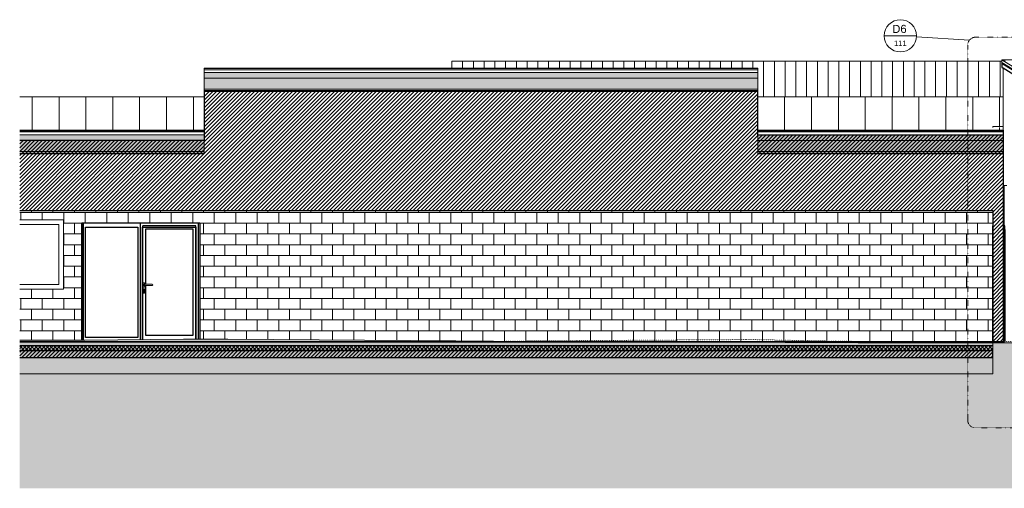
# Model space of a CAD drawing. Header units: millimetres. Extents: x -19731 to 221935, y -2951 to 6011.
# Tile 1 of 41: x -19731 to -1412, y -2732 to 5986. Entities that reach past the tile are written whole.
import ezdxf

# ---------------------------------------------------------------- set-up
doc = ezdxf.new("R2010")
doc.units = ezdxf.units.MM
doc.linetypes.add('A-pointilles', pattern=[0.53, 0, -0.53])
doc.linetypes.add('Tiret point', pattern=[6.25, 2.5, -1.875, 0, -1.875])
for name, color, linetype, lineweight in [('A-ANNO-SYMB', 150, 'Continuous', 9), ('A-DOOR', 31, 'Continuous', 25), ('A-DOOR-FRAM', 31, 'Continuous', 25), ('A-FLOR', 192, 'Continuous', 13), ('A-FLOR-FNSH', 192, 'Continuous', 13), ('A-FLOR-MCUT', 51, 'Continuous', 13), ('A-FLOR-PATT', 8, 'Continuous', 13), ('A-GLAZ', 151, 'Continuous', 13), ('A-ROOF', 132, 'Continuous', 13), ('A-ROOF-FNSH', 132, 'Continuous', 13), ('A-ROOF-PATT', 132, 'Continuous', 13), ('A-WALL', 113, 'Continuous', 13), ('A-WALL-FNSH', 113, 'Continuous', 13), ('A-WALL-PATT', 111, 'Continuous', 13), ('C-TOPO', 7, 'A-pointilles', 13), ('C-TOPO-FNSH', 192, 'A-pointilles', 13), ('C-TOPO-PATT', 8, 'Continuous', 100)]:
    doc.layers.add(name, color=color, linetype=linetype, lineweight=lineweight)
doc.styles.add('Arial_1', font='arial.ttf', dxfattribs={"height": 150})
doc.styles.add('Arial_2', font='arial.ttf', dxfattribs={"height": 100})
pattern_1 = [(0, (-1424.23, 0), (0, 200), []), (90, (-1424.234, 0), (-0.30848, 200), [200, -200])]
pattern_2 = [(225, (-16420.024, 5086), (-88.8996, -177.79988), [15.715, -110.008]), (225, (-16453.36, 5008.21), (-88.8996, -177.79988), [15.715, -110.008]), (225, (-16464.474, 5086), (-88.8996, -177.79988), [15.715, -110.008]), (225, (-16497.81, 5008.21), (-88.8996, -177.79988), [15.715, -110.008]), (251.565, (-16431.137, 5074.888), (-88.89985, -355.599625), [35.141, -245.986]), (251.565, (-16442.25, 5041.55), (-88.89985, -355.599625), [35.141, -245.986]), (251.565, (-16475.587, 5074.888), (-88.89985, -355.599625), [35.141, -245.986]), (251.565, (-16486.7, 5041.55), (-88.89985, -355.599625), [35.141, -245.986]), (315, (-16431.136, 5008.21), (-88.8996, 177.79988), [15.715, -110.008]), (315, (-16464.474, 5086), (-88.8996, 177.79988), [15.715, -110.008]), (315, (-16475.587, 5008.21), (-88.8996, 177.79988), [15.715, -110.008]), (315, (-16508.924, 5086), (-88.8996, 177.79988), [15.715, -110.008]), (288.435, (-16442.25, 5041.55), (-88.89985, 355.599625), [35.141, -245.986]), (288.435, (-16453.362, 5074.888), (-88.89985, 355.599625), [35.141, -245.986]), (288.435, (-16486.7, 5041.55), (-88.89985, 355.599625), [35.141, -245.986]), (288.435, (-16497.812, 5074.888), (-88.89985, 355.599625), [35.141, -245.986])]
pattern_3 = [(225, (-15062.195, 3929.556), (-88.8996, -177.79988), [15.715, -110.008]), (225, (-15095.53, 3851.77), (-88.8996, -177.79988), [15.715, -110.008]), (225, (-15106.645, 3929.556), (-88.8996, -177.79988), [15.715, -110.008]), (225, (-15139.98, 3851.77), (-88.8996, -177.79988), [15.715, -110.008]), (251.565, (-15073.307, 3918.444), (-88.89985, -355.599625), [35.141, -245.986]), (251.565, (-15084.42, 3885.107), (-88.89985, -355.599625), [35.141, -245.986]), (251.565, (-15117.757, 3918.444), (-88.89985, -355.599625), [35.141, -245.986]), (251.565, (-15128.87, 3885.106), (-88.89985, -355.599625), [35.141, -245.986]), (315, (-15073.31, 3851.77), (-88.8996, 177.79988), [15.715, -110.008]), (315, (-15106.645, 3929.556), (-88.8996, 177.79988), [15.715, -110.008]), (315, (-15117.76, 3851.77), (-88.8996, 177.79988), [15.715, -110.008]), (315, (-15151.095, 3929.556), (-88.8996, 177.79988), [15.715, -110.008]), (288.435, (-15084.42, 3885.107), (-88.89985, 355.599625), [35.141, -245.986]), (288.435, (-15095.532, 3918.444), (-88.89985, 355.599625), [35.141, -245.986]), (288.435, (-15128.87, 3885.106), (-88.89985, 355.599625), [35.141, -245.986]), (288.435, (-15139.982, 3918.444), (-88.89985, 355.599625), [35.141, -245.986])]

# ---------------------------------------------------------------- blocks, each defined once
blk = doc.blocks.new('Ouverture en rectangle - Ouverture en rectangle 480cm-7347521-COUPE EE_50')
at = {"layer": 'A-DOOR-FRAM'}
for p, q in [((-1627, 2150), (-1632, 2150)), ((-1632, 2150), (-1632, 0)), ((-1412, 2150), (-1422, 2150)), ((-1422, 2150), (-1422, 0)), ((-1412, 2150), (-1412, 0)), ((-1404, 2150), (-1412, 2150)), ((-1412, 2080), (-1412, 0)), ((-1412, 2080), (-1404, 2080)), ((-1404, 0), (-1404, 2150)), ((-1404, 2080), (-1404, 0)), ((-1412, 0), (-1422, 0)), ((-1412, 0), (-1412, 0))]:
    blk.add_line(p, q, dxfattribs=at)
blk = doc.blocks.new('Menuiserie Alu - 2fixes - 210x120cm - Bavette Alu-8205746-COUPE EE_50')
at = {"layer": 'A-GLAZ'}
for p, q in [((-19731, 2260), (-18918, 2260)), ((-18918, 2260), (-18918, 975)), ((-19731, 2176), (-19002, 2176)), ((-19002, 2176), (-19002, 1059)), ((-19002, 1059), (-19731, 1059)), ((-18918, 975), (-19731, 975))]:
    blk.add_line(p, q, dxfattribs=at)
blk = doc.blocks.new('Ensemble menuisé - Porte 1v _ chassis fixes latéraux adaptatifs - 4264x2212mm _ Porte 1vantail _ 2fixes Droite et 2fixes Gauche-8214923-COUPE EE_50')
at = {"layer": 'A-DOOR'}
for p, q in [((-18576, 26), (-18576, 2198)), ((-18551, 2198), (-18576, 2198)), ((-18551, 2198), (-18551, 26)), ((-16405, 44), (-16405, 2198)), ((-16380, 2198), (-16405, 2198)), ((-16380, 2198), (-16380, 44))]:
    blk.add_line(p, q, dxfattribs=at)
blk = doc.blocks.new('Menuiserie Metallique Chassis porte - Chassis porte vitrée-8215037-COUPE EE_50')
at = {"layer": 'A-DOOR', "lineweight": 13}
for p, q in [((-17440, 1078), (-17440, 1023)), ((-17440, 968), (-17440, 913)), ((-17417, 1090), (-17427, 1090)), ((-17427, 1010), (-17417, 1010)), ((-17417, 980), (-17427, 980)), ((-17427, 915), (-17427, 947)), ((-17397, 1063), (-17422, 1063)), ((-17422, 1038), (-17397, 1038)), ((-17417, 947), (-17417, 915)), ((-17405, 1063), (-17405, 1078)), ((-17405, 1023), (-17405, 1038)), ((-17405, 913), (-17405, 968)), ((-17270, 1063), (-17397, 1063)), ((-17397, 1038), (-17270, 1038)), ((-17417, 915), (-17427, 915)), ((-17427, 900), (-17417, 900))]:
    blk.add_line(p, q, dxfattribs=at)
for centre, radius, start, end in [((-17427, 1078), 12.5, 90, 180), ((-17427, 1023), 12.5, 180, 270), ((-17427, 968), 12.5, 90, 180), ((-17422, 1050), 12.5, 90, 180), ((-17422, 1050), 12.5, 180, 270), ((-17422, 956), 10, 300, 240), ((-17417, 1078), 12.5, 360, 90), ((-17417, 1023), 12.5, 270, 0), ((-17417, 968), 12.5, 360, 90), ((-17427, 913), 12.5, 180, 270), ((-17417, 913), 12.5, 270, 0)]:
    blk.add_arc(centre, radius, start, end, dxfattribs=at)
for points, knots in [([(-17410, 1050), (-17410, 1051), (-17409, 1053), (-17409, 1055), (-17408, 1056), (-17407, 1057), (-17406, 1058), (-17406, 1059), (-17405, 1060), (-17404, 1061), (-17403, 1061), (-17402, 1062), (-17401, 1062), (-17400, 1062), (-17400, 1062), (-17399, 1062), (-17398, 1062), (-17397, 1063), (-17397, 1063)], [0, 0, 0, 0, 0.0833333, 0.125, 0.1666667, 0.2083333, 0.2291667, 0.25, 0.2916667, 0.3333333, 0.3541667, 0.375, 0.3958333, 0.4166667, 0.4375, 0.4583333, 0.4791667, 0.5, 0.5, 0.5, 0.5]), ([(-17397, 1038), (-17397, 1038), (-17398, 1038), (-17399, 1038), (-17400, 1038), (-17400, 1038), (-17401, 1038), (-17402, 1038), (-17403, 1039), (-17403, 1039), (-17404, 1040), (-17405, 1040), (-17406, 1041), (-17406, 1042), (-17407, 1043), (-17408, 1044), (-17409, 1045), (-17409, 1047), (-17410, 1049), (-17410, 1050)], [0.5, 0.5, 0.5, 0.5, 0.5208333, 0.5416667, 0.5625, 0.5833333, 0.6041667, 0.625, 0.6458333, 0.6666667, 0.6875, 0.7083333, 0.75, 0.7708333, 0.7916667, 0.8333333, 0.875, 0.9166667, 1, 1, 1, 1]), ([(-17257, 1050), (-17257, 1051), (-17257, 1053), (-17258, 1055), (-17259, 1056), (-17259, 1057), (-17260, 1058), (-17261, 1059), (-17262, 1060), (-17263, 1061), (-17264, 1061), (-17265, 1062), (-17266, 1062), (-17266, 1062), (-17267, 1062), (-17268, 1062), (-17269, 1062), (-17269, 1063), (-17270, 1063)], [0, 0, 0, 0, 0.0833333, 0.125, 0.1666667, 0.2083333, 0.2291667, 0.25, 0.2916667, 0.3333333, 0.3541667, 0.375, 0.3958333, 0.4166667, 0.4375, 0.4583333, 0.4791667, 0.5, 0.5, 0.5, 0.5]), ([(-17270, 1038), (-17269, 1038), (-17269, 1038), (-17268, 1038), (-17267, 1038), (-17266, 1038), (-17266, 1038), (-17265, 1038), (-17264, 1039), (-17263, 1039), (-17263, 1040), (-17262, 1040), (-17261, 1041), (-17260, 1042), (-17259, 1043), (-17259, 1044), (-17258, 1045), (-17257, 1047), (-17257, 1049), (-17257, 1050)], [0.5, 0.5, 0.5, 0.5, 0.5208333, 0.5416667, 0.5625, 0.5833333, 0.6041667, 0.625, 0.6458333, 0.6666667, 0.6875, 0.7083333, 0.75, 0.7708333, 0.7916667, 0.8333333, 0.875, 0.9166667, 1, 1, 1, 1])]:
    blk.add_open_spline(points, degree=3, knots=knots, dxfattribs=at)
at = {"layer": 'A-DOOR-FRAM'}
for p, q in [((-17490, 2198), (-17490, 35)), ((-16405, 2198), (-17490, 2198)), ((-17445, 36), (-17445, 2128)), ((-17445, 2128), (-16450, 2128)), ((-16452, 2153), (-17442, 2153)), ((-17442, 36), (-17442, 2153)), ((-17387, 1063), (-17387, 2098)), ((-17387, 2098), (-16507, 2098)), ((-16507, 2098), (-16507, 112)), ((-16452, 44), (-16452, 2153)), ((-16450, 44), (-16450, 2128)), ((-16405, 44), (-16405, 2198)), ((-17387, 112), (-17387, 1038)), ((-16507, 112), (-17387, 112))]:
    blk.add_line(p, q, dxfattribs=at)
blk = doc.blocks.new('Menuiserie Métallique Chassis fixe - Chassis fixe vitré-8214922-COUPE EE_50')
at = {"layer": 'A-DOOR-FRAM'}
for p, q in [((-18551, 26), (-18551, 2198)), ((-17490, 2198), (-18551, 2198)), ((-18506, 72), (-18506, 2128)), ((-18506, 2128), (-17535, 2128)), ((-17535, 2128), (-17535, 72)), ((-17490, 2198), (-17490, 35)), ((-17535, 72), (-18506, 72))]:
    blk.add_line(p, q, dxfattribs=at)
blk = doc.blocks.new('Vue de détail - Repère métrique-240729-COUPE EE_50')
at = {"layer": 'A-ANNO-SYMB'}
blk.add_line((-3646, 5686), (-3046, 5686), dxfattribs=at)
for start, end in [(360, 180), (180, 360)]:
    blk.add_arc((-3346, 5686), 300, start, end, dxfattribs=at)

msp = doc.modelspace()

# ---------------------------------------------------------------- hatches: boundary and pattern name
at = {"layer": 'A-FLOR-PATT'}
h = msp.add_hatch(dxfattribs=at)
h.set_pattern_fill('FP_15', color=256, style=0, pattern_type=2)
h.set_pattern_definition([(0, (-3757.876, 3183.113), (203.2, 50.8), [16.764, -135.636, 16.764, -135.636, -812.8]), (0, (-3757.876, 3183.113), (203.2, 50.8), [-304.8, 16.764, -288.036, 16.764, -135.636, -355.6]), (0, (-3757.876, 3183.113), (203.2, 50.8), [-762, 16.764, -84.836, 16.764, -237.236]), (120, (-3681.676, 3208.513), (-145.59409, 150.57636), [16.764, -135.636, 16.764, -135.636, -812.8]), (120, (-3681.676, 3208.513), (-145.59409, 150.57636), [-304.8, 16.764, -288.036, 16.764, -135.636, -355.6]), (120, (-3681.676, 3208.513), (-145.59409, 150.57636), [-762, 16.764, -84.836, 16.764, -237.236]), (240, (-3656.276, 3310.113), (-57.60591, -201.37636), [16.764, -135.636, 16.764, -135.636, -812.8]), (240, (-3656.276, 3310.113), (-57.60591, -201.37636), [-304.8, 16.764, -288.036, 16.764, -135.636, -355.6]), (240, (-3656.276, 3310.113), (-57.60591, -201.37636), [-762, 16.764, -84.836, 16.764, -237.236])])
h.paths.add_polyline_path([(-4090.1, -75), (-1624.3, -75), (-1624.3, -15), (-19731.2, -15), (-19731.2, -75), (-4205.1, -75)])
h = msp.add_hatch(dxfattribs=at)
h.set_pattern_fill('FP_19', color=256, angle=-225, style=0, pattern_type=2)
h.set_pattern_definition([(225, (-16420.195, -2e-12), (35.35534, -35.35534), []), (315, (-16420.195, -2e-12), (35.35534, 35.35534), [])])
h.paths.add_polyline_path([(-4320.1, -175), (-1624.3, -175), (-1624.3, -75), (-19731.2, -75), (-19731.2, -175), (-4550.1, -175)])
h = msp.add_hatch(dxfattribs=at)
h.set_pattern_fill('FP_20', color=256, angle=-225, style=0, pattern_type=2)
h.set_pattern_definition([(225, (-16420.195, -2e-12), (35.35534, -35.35534), [])])
h.paths.add_polyline_path([(-6850.3, -305), (-1624.3, -305), (-1624.3, -175), (-19731.2, -175), (-19731.2, -305), (-7770.4, -305)])
h = msp.add_hatch(dxfattribs=at)
h.set_pattern_fill('FP_18', color=256, angle=-41.9872, style=0, pattern_type=2)
h.set_pattern_definition([(48.0128, (-16510.194, -125.001), (1000.000123, 1125.000363), [16.817, -1664.886]), (4.9698, (-16498.944, -112.5006), (-1500.0002544, -125.0019374), [28.859, -2856.991]), (312.5108, (-16470.194, -110), (-1250.0084237, 1374.9927108), [20.349, -2014.504]), (87.2738, (-16421.4445, -78.75), (-124.9955135, -2500.0002372), [26.28, -2601.695]), (112.8338, (-16420.194, -52.5), (625.0042988, -1499.9985455), [25.769, -2551.172]), (177.2738, (-16430.194, -28.7495), (2500.0002372, -124.9955135), [26.28, -2601.695]), (217.6938, (-16456.444, -27.5006), (1625.0092492, 1249.9871502), [34.754, -3440.606]), (252.2558, (-16483.9443, -48.7496), (-874.977428, -2750.0070075), [32.811, -3248.29]), (301.4298, (-16493.944, -80.0004), (1000.0070216, -1624.9956933), [26.369, -2610.509]), (355.2368, (-16480.194, -102.5), (-1375.000835, 124.9897056), [30.104, -1475.095]), (42.3978, (-16450.194, -105), (1499.9912593, 1375.0101043), [38.931, -3854.172]), (318.8141, (-16545.194, -77.5), (875.000274, -749.999582), [13.288, -1315.48]), (351.4688, (-16535.194, -86.25), (-1624.9983925, 250.0125126), [25.28, -2502.689]), (44.9998, (-16510.19, -90), (0.00044, 124.9995), [17.678, -159.099]), (23.1988, (-16501.444, -105), (-624.999455, -250.002774), [9.52, -942.452]), (111.8018, (-16492.695, -101.25), (125.00263, -374.999556), [13.463, -659.683]), (210.9638, (-16497.694, -88.75), (-375.00016, -250.000118), [21.866, -707.003]), (341.5648, (-16516.444, -100), (-249.99932, 125.00056), [15.811, -379.473]), (196.3898, (-16420.1944, -101.25), (-1249.9981067, -375.0054432), [22.15, -2192.856]), (250.3458, (-16441.444, -107.5), (500.008526, 1374.9965492), [18.583, -1839.676]), (113.1988, (-16516.444, -125), (250.002774, -624.999455), [19.039, -932.932]), (163.6108, (-16523.944, -107.4995), (1250.0020337, -374.9923533), [22.15, -2192.856]), (159.4438, (-16420.194, -23.75), (624.999753, -250.001696), [21.36, -1046.641]), (114.7748, (-16440.194, -16.25), (624.991955, -1375.003089), [17.897, -1771.83]), (246.8018, (-16517.694, 0.0003), (-249.996229, -625.002073), [19.039, -932.932]), (197.3538, (-16525.1944, -17.5), (1625.0015577, 499.993372), [20.954, -2074.428]), (249.4438, (-16456.444, 5e-05), (250.001696, 624.999753), [10.68, -1057.321]), (281.3098, (-16510.194, -0.0001), (124.999346, -500.000337), [6.374, -631.004]), (345.9638, (-16508.944, -6.25), (-374.999704, 124.999666), [25.769, -489.619]), (6.0088, (-16483.944, -12.5005), (-1250.0000584, -124.9952635), [23.881, -2364.24]), (123.6898, (-16497.694, -77.5), (124.99858, -250.00063), [18.028, -432.666]), (173.1568, (-16507.6935, -62.5), (-2124.998503, 250.016252), [31.474, -3115.945]), (240.9458, (-16538.944, -58.75), (499.993725, 875.00349), [12.87, -1274.084]), (269.9998, (-16545.2, -70), (124.9996, -125.0004), [7.5, -117.5]), (300.2568, (-16481.445, -16.25), (-500.0052535, 874.9969423), [17.365, -1719.19]), (228.0128, (-16472.694, -31.2505), (-1000.000123, -1125.000363), [33.634, -1648.069]), (179.9998, (-16495.2, -56.25), (-125.0004, -124.9996), [32.5, -92.5]), (145.3048, (-16527.694, -56.25), (1249.99914, -875.0012817), [19.764, -1956.659]), (74.0548, (-16543.944, -45), (124.998327, 500.000298), [18.2, -891.813]), (27.6458, (-16538.944, -27.5), (2375.0040554, 1249.9930693), [29.633, -2933.684]), (355.4258, (-16512.6944, -13.7503), (1624.9994053, -125.0079832), [31.35, -3103.634])])
h.paths.add_polyline_path([(-19731.2, -605), (-1624.3, -605), (-1624.3, -305), (-19731.2, -305), (-19731.2, -550.1)])
at = {"layer": 'A-ROOF-PATT'}
h = msp.add_hatch(dxfattribs=at)
h.set_pattern_fill('FP_39', color=30, style=0, pattern_type=2)
h.set_pattern_definition([(90, (17510.17, 6641.05), (-200, 1e-14), [])])
h.paths.add_polyline_path([(22152.2, 3977.6), (22152.2, 5215.5), (21966.7, 5215.5), (21966.7, 4133.4), (20166.7, 4133.4), (20166.7, 5215.5), (20116.7, 5215.5), (20116.7, 4133.4), (18316.7, 4133.4), (18316.7, 5215.5), (18266.7, 5215.5), (18266.7, 4133.4), (16466.7, 4133.4), (16466.7, 5215.5), (16416.7, 5215.5), (16416.7, 4133.4), (14616.7, 4133.4), (14616.7, 5215.5), (14566.7, 5215.5), (14566.7, 4133.4), (13475.8, 4133.4), (13475.8, 3977.6), (22131.7, 3977.6)])
h.paths.add_polyline_path([(-1435.7, 4550.6), (-1435.7, 5086.4), (-1457.7, 5100), (-1457.7, 5215.5), (-11692, 5215.5), (-11692, 5086), (-6000, 5086), (-6000, 4550.6), (-2250, 4550.6)])
h = msp.add_hatch(dxfattribs=at)
h.set_pattern_fill('FP_8', color=30, style=0, pattern_type=2)
h.set_pattern_definition([(90, (0, 5585.1), (-200, 1e-14), [])])
h.paths.add_polyline_path([(6260.6, 2840), (10313.6, 2840), (13484.7, 5240), (-1457.7, 5240), (2413, 2840), (6030.6, 2840)])
h = msp.add_hatch(dxfattribs=at)
h.set_pattern_fill('FP_11', color=256, angle=-225, style=0, pattern_type=2)
h.set_pattern_definition(pattern_2)
h.paths.add_polyline_path([(-9610.5, 4899.7), (-6000, 4899.7), (-6000, 5003.2), (-16300, 5003.2), (-16300, 4899.7), (-10530.5, 4899.7)])
h = msp.add_hatch(dxfattribs=at)
h.set_pattern_fill('FP_11', color=256, angle=-225, style=0, pattern_type=2)
h.set_pattern_definition(pattern_2)
h.paths.add_polyline_path([(-9610.5, 4692.8), (-6000, 4692.8), (-6000, 4899.7), (-16300, 4899.7), (-16300, 4692.8), (-10530.5, 4692.8)])
h = msp.add_hatch(dxfattribs=at)
h.set_pattern_fill('FP_13', color=256, style=0, pattern_type=2)
h.set_pattern_definition([(90, (0, 5789.1), (-500, 3e-14), [])])
h.paths.add_polyline_path([(-19731.2, 3929.6), (-16300, 3929.6), (-16300, 4550.6), (-19731.2, 4550.6), (-19731.2, 3981.3)])
h.paths.add_polyline_path([(-6000, 3929.6), (-1435.7, 3929.6), (-1435.7, 3981.3), (-1624.1, 3981.3), (-1624.1, 4000), (-1435.7, 4000), (-1435.7, 4550.6), (-6000, 4550.6), (-6000, 3981.3)])
h = msp.add_hatch(dxfattribs=at)
h.set_pattern_fill('FP_12', color=256, angle=-225, style=0, pattern_type=2)
h.set_pattern_definition(pattern_3)
h.paths.add_polyline_path([(-2940, 3741.2), (-1424.5, 3741.2), (-1424.5, 3845.8), (-6000, 3845.8), (-6000, 3741.2), (-3170, 3741.2)])
h.paths.add_polyline_path([(-17891.1, 3741.2), (-16300, 3741.2), (-16300, 3845.8), (-19731.2, 3845.8), (-19731.2, 3741.2)])
h = msp.add_hatch(dxfattribs=at)
h.set_pattern_fill('FP_12', color=256, angle=-225, style=0, pattern_type=2)
h.set_pattern_definition(pattern_3)
h.paths.add_polyline_path([(-3055, 3531.9), (-1424.5, 3531.9), (-1424.5, 3741.2), (-6000, 3741.2), (-6000, 3531.9), (-3170, 3531.9)])
h.paths.add_polyline_path([(-19731.2, 3531.9), (-16300, 3531.9), (-16300, 3741.2), (-19731.2, 3741.2), (-19731.2, 3603.1)])
at = {"layer": 'A-WALL-PATT'}
h = msp.add_hatch(dxfattribs=at)
h.set_pattern_fill('FP_40', color=256, angle=135, style=0, pattern_type=2)
h.set_pattern_definition([(45, (0, 0), (-35.35534, 35.35534), [])])
h.paths.add_polyline_path([(-1424.3, 0), (-1424.3, 3840), (-6000, 3840), (-6000, 4651.4), (-16300, 4651.4), (-16300, 3740), (-19731.2, 3740), (-19731.2, 2438.4), (-1627.2, 2438.4), (-1627.2, 0), (-1444.9, 0)])
h = msp.add_hatch(dxfattribs=at)
h.set_pattern_fill('FP_10', color=256, style=0, pattern_type=2)
h.set_pattern_definition(pattern_1)
h.paths.add_polyline_path([(-1421.8, 0), (-1421.7, 2150), (-1412.8, 2150), (-1413.2, 2723.1), (-1414.2, 2900), (-1424.1, 2900), (-1424.1, 0)])
h = msp.add_hatch(dxfattribs=at)
h.set_pattern_fill('FP_9', color=256, style=0, pattern_type=2)
h.set_pattern_definition([(0, (-1512.68, 0), (0, 200), []), (90, (-1512.68, 0), (-200, 200), [200, -200])])
h.paths.add_polyline_path([(-4550.1, 0), (-1631.8, 0), (-1631.8, 2150), (-1627.2, 2150), (-1627.2, 2438.4), (-19731.2, 2438.4), (-19731.2, 2260), (-18917.5, 2260), (-18917.5, 975), (-19731.2, 975), (-19731.2, 25.8), (-18577.5, 25.5), (-18577.5, 2200), (-16377.5, 2200), (-16377.5, 43.9), (-15130.9, 35.7), (-11618.1, 11.9), (-11563.9, 8.1), (-10916, 6.4), (-9610.5, 0), (-4780.1, 0)])
h = msp.add_hatch(dxfattribs=at)
h.set_pattern_fill('FP_10', color=256, style=0, pattern_type=2)
h.set_pattern_definition(pattern_1)
h.paths.add_polyline_path([(-1412.6, 2150), (-1412.5, 2150), (-1412.8, 2150)])
at = {"layer": 'C-TOPO-PATT', "lineweight": 13}
h = msp.add_hatch(dxfattribs=at)
h.set_pattern_fill('FP_34', color=256, style=0, pattern_type=2)
h.set_pattern_definition([(45, (-900.38, 6040.61), (213.84253, 356.40374), [1612.9, -806.45]), (135, (-900.38, 6040.61), (213.84253, -356.40374), [1612.9, -806.45])])
h.paths.add_polyline_path([(-16447.6, -2732.2), (39152.9, -2732.2), (39152.9, -344.5), (33583.6, -81.1), (33007.1, -66.4), (31861.6, -20), (19716.6, -20.4), (19141.5, -21.1), (18371.2, -21.2), (18371.2, -605), (11201.7, -605), (11201.7, -21.6), (1237.5, -23.9), (1237.5, -605), (-1139.2, -605), (-1139.2, -25), (-2583.2, -27), (-2940, -27.5), (-4205.1, -27.5), (-10990.6, 6.6), (-11563.9, 8.1), (-11618.1, 11.9), (-15859.9, 40.6), (-16511, 41.4), (-16685.6, 40.5), (-18599.9, 25.3), (-19731.2, 25.5), (-19731.2, -2732.2), (-17258.5, -2732.2)])

# ---------------------------------------------------------------- linework, layer by layer
at = {"layer": 'A-ANNO-SYMB'}
msp.add_line((-2059.2, 5606.6), (-3046.6, 5667.5), dxfattribs=at)
at = {"layer": 'A-ANNO-SYMB', "linetype": 'Tiret point'}
for p, q in [((-2093.8, 5510.8), (-2093.8, -1460.2)), ((-502.5, 5660.8), (-1943.8, 5660.8)), ((-1943.8, -1610.2), (-502.5, -1610.2))]:
    msp.add_line(p, q, dxfattribs=at)
for centre, start, end in [((-1943.8, 5510.8), 90, 180), ((-1943.8, -1460.2), 180, 270)]:
    msp.add_arc(centre, 150, start, end, dxfattribs=at)
at = {"layer": 'A-FLOR'}
for p, q in [((-1612.8, 0), (-1612.8, -2.3)), ((-1612.8, -2.4), (-1612.8, -25.2))]:
    msp.add_line(p, q, dxfattribs=at)
at = {"layer": 'A-FLOR', "color": 30}
for p, q in [((-1414.4, 0), (-1414.4, -1.6)), ((-1414.4, -1.6), (-1414.4, -25.3))]:
    msp.add_line(p, q, dxfattribs=at)
at = {"layer": 'A-FLOR-FNSH', "color": 7}
for p, q in [((-1624.3, 0), (-19731.2, 0)), ((-1624.3, -175), (-1624.3, 0)), ((-1624.3, -605), (-1624.3, -305)), ((-19731.2, -605), (-1624.3, -605))]:
    msp.add_line(p, q, dxfattribs=at)
at = {"layer": 'A-FLOR-FNSH', "color": 250, "lineweight": 25}
for p, q in [((-1624.3, -175), (-19731.2, -175)), ((-1624.3, -305), (-1624.3, -175)), ((-1624.3, -305), (-19731.2, -305))]:
    msp.add_line(p, q, dxfattribs=at)
at = {"layer": 'A-FLOR-MCUT'}
for p, q in [((-1624.3, -15), (-19731.2, -15)), ((-1624.3, -75), (-19731.2, -75))]:
    msp.add_line(p, q, dxfattribs=at)
at = {"layer": 'A-ROOF', "color": 30}
for p, q in [((-11692, 5215.5), (-1457.7, 5215.5)), ((-11692, 5086), (-11692, 5215.5)), ((-1457.7, 5240), (13484.7, 5240)), ((-1457.7, 5170), (2413, 2770))]:
    msp.add_line(p, q, dxfattribs=at)
at = {"layer": 'A-ROOF', "color": 20, "lineweight": 25}
for p, q in [((-1457.7, 5190), (-1457.7, 5100)), ((-1457.7, 5190), (2413, 2790)), ((-1457.7, 5100), (-1435.7, 5086.4))]:
    msp.add_line(p, q, dxfattribs=at)
at = {"layer": 'A-ROOF'}
for p, q in [((-16300, 5075.7), (-6000, 5075.7)), ((-16300, 5055), (-6000, 5055)), ((-16300, 5003.2), (-6000, 5003.2)), ((-16300, 4899.7), (-6000, 4899.7)), ((-16300, 4692.8), (-6000, 4692.8)), ((-16300, 4666.9), (-6000, 4666.9)), ((-19731.2, 4550.6), (-16300, 4550.6)), ((-6000, 4550.6), (-1435.7, 4550.6)), ((-1435.7, 4550.6), (-6000, 4550.6)), ((-19731.2, 3919.1), (-16300, 3919.1)), ((-19731.2, 3898.2), (-16300, 3898.2)), ((-6000, 3919.1), (-1424.5, 3919.1)), ((-6000, 3898.2), (-1424.5, 3898.2)), ((-19731.2, 3845.8), (-16300, 3845.8)), ((-19731.2, 3741.2), (-16300, 3741.2)), ((-6000, 3845.8), (-1424.5, 3845.8)), ((-6000, 3741.2), (-1424.5, 3741.2)), ((-19731.2, 3531.9), (-16300, 3531.9)), ((-19731.2, 3505.7), (-16300, 3505.7)), ((-6000, 3531.9), (-1424.5, 3531.9)), ((-6000, 3505.7), (-1424.5, 3505.7)), ((-1412.5, 2900), (-1412.5, 2610))]:
    msp.add_line(p, q, dxfattribs=at)
at = {"layer": 'A-ROOF-FNSH', "color": 30}
for p, q in [((-1457.7, 5240), (-1457.7, 5190)), ((2413, 2840), (-1457.7, 5240))]:
    msp.add_line(p, q, dxfattribs=at)
at = {"layer": 'A-ROOF-FNSH', "color": 7}
for p, q in [((-6000, 5086), (-16300, 5086)), ((-16300, 5086), (-16300, 4651.4)), ((-6000, 4651.4), (-6000, 5086)), ((-16300, 3929.6), (-19731.2, 3929.6)), ((-1424.5, 3929.6), (-6000, 3929.6)), ((-1424.5, 3490), (-1424.5, 3929.6)), ((-16300, 3490), (-16300, 3740)), ((-6000, 3840), (-6000, 3490)), ((-19731.2, 3490), (-16300, 3490)), ((-6000, 3490), (-1424.5, 3490))]:
    msp.add_line(p, q, dxfattribs=at)
at = {"layer": 'A-WALL', "color": 20, "lineweight": 25}
msp.add_line((-1054.7, 4850.1), (-1435.7, 5086.4), dxfattribs=at)
at = {"layer": 'A-WALL', "color": 250, "lineweight": 25}
for p, q in [((-6000, 4651.4), (-16300, 4651.4)), ((-16300, 4651.4), (-16300, 3740)), ((-6000, 3840), (-6000, 4651.4)), ((-16300, 3740), (-19731.2, 3740)), ((-1424.3, 3840), (-6000, 3840)), ((-1424.3, 0), (-1424.3, 3840)), ((-19731.2, 2438.4), (-1627.2, 2438.4)), ((-1627.2, 2438.4), (-1627.2, 0)), ((-1627.2, 0), (-1424.3, 0))]:
    msp.add_line(p, q, dxfattribs=at)
at = {"layer": 'A-WALL'}
for p, q in [((-1624.1, 3981.3), (-1624.1, 4000)), ((-1624.1, 4000), (-1435.7, 4000)), ((-1412.5, 2610), (-1414.2, 2900)), ((-1412.5, 2610), (-1412.5, 2150)), ((-18577.5, 25.5), (-18577.5, 2200)), ((-18577.5, 2200), (-16377.5, 2200)), ((-16377.5, 2200), (-16377.5, 43.9)), ((-1424.3, 0), (-1421.7, 0))]:
    msp.add_line(p, q, dxfattribs=at)
at = {"layer": 'A-WALL-FNSH', "color": 30}
for p, q in [((-1435.7, 5086.4), (-1435.7, 3840)), ((-1424.3, 2900), (-1366.7, 2900))]:
    msp.add_line(p, q, dxfattribs=at)
at = {"layer": 'C-TOPO', "color": 40}
for p, q in [((-10746.5, 5.5), (-7280.1, 28.3)), ((-7280.1, 28.3), (-6907.2, 28.5)), ((-6907.2, 28.5), (-6887.1, 28.5)), ((-6887.1, 28.5), (-6830.9, 27.9)), ((-6830.9, 27.9), (-6224, 37.4)), ((-6224, 37.4), (-4553.1, 4.8)), ((-4553.1, 4.8), (-4004.1, 0)), ((-1622.9, -2.4), (-1624.3, -3.4)), ((-1622, -3.3), (-1622.9, -2.4)), ((-1612.8, -13.5), (-1622, -3.3)), ((-1612.8, -25.2), (-1612.8, -13.5))]:
    msp.add_line(p, q, dxfattribs=at)
at = {"layer": 'C-TOPO-FNSH', "color": 7, "linetype": 'Continuous'}
for p, q in [((-18723.8, 25.4), (-19731.2, 25.5)), ((-18599.9, 25.3), (-18723.8, 25.4)), ((-18521.6, 26), (-18599.9, 25.3)), ((-16685.6, 40.5), (-18521.6, 26)), ((-16469.4, 41.6), (-16685.6, 40.5)), ((-15859.9, 40.6), (-16469.4, 41.6)), ((-11618.1, 11.9), (-15859.9, 40.6)), ((-11563.9, 8.1), (-11618.1, 11.9)), ((-10916, 6.4), (-11563.9, 8.1)), ((-4129.7, -27.9), (-10916, 6.4)), ((-3763.8, -27.5), (-4129.7, -27.9)), ((-2740.2, -27.4), (-3763.8, -27.5)), ((-2583.2, -27), (-2740.2, -27.4)), ((-2150.7, -26), (-2583.2, -27)), ((-1712.6, -25.1), (-2150.7, -26)), ((-1457.1, -25.3), (-1712.6, -25.1)), ((-1139.2, -25), (-1457.1, -25.3))]:
    msp.add_line(p, q, dxfattribs=at)
at = {"layer": 'C-TOPO-FNSH', "color": 40}
for p, q in [((-1457.1, -1.4), (-1624.3, -3.4)), ((-1624.3, -3.4), (-1624.3, -605)), ((-330.5, -6), (-1457.1, -1.4)), ((-1624.3, -605), (-19731.2, -605))]:
    msp.add_line(p, q, dxfattribs=at)

# ---------------------------------------------------------------- block references
at = {"layer": 'A-ANNO-SYMB'}
msp.add_blockref('Vue de détail - Repère métrique-240729-COUPE EE_50', (0, 0), dxfattribs=at)
at = {"layer": 'A-DOOR'}
msp.add_blockref('Ensemble menuisé - Porte 1v _ chassis fixes latéraux adaptatifs - 4264x2212mm _ Porte 1vantail _ 2fixes Droite et 2fixes Gauche-8214923-COUPE EE_50', (0, 0), dxfattribs=at)
at = {"layer": 'A-DOOR-FRAM'}
for name in ['Menuiserie Métallique Chassis fixe - Chassis fixe vitré-8214922-COUPE EE_50', 'Menuiserie Metallique Chassis porte - Chassis porte vitrée-8215037-COUPE EE_50', 'Ouverture en rectangle - Ouverture en rectangle 480cm-7347521-COUPE EE_50']:
    msp.add_blockref(name, (0, 0), dxfattribs=at)
at = {"layer": 'A-GLAZ'}
msp.add_blockref('Menuiserie Alu - 2fixes - 210x120cm - Bavette Alu-8205746-COUPE EE_50', (0, 0), dxfattribs=at)

# ---------------------------------------------------------------- texts
at = {"layer": 'A-ANNO-SYMB', "attachment_point": 1}
for s, insert, char_height, width, style in [('D6', (-3496.9, 5889.7), 150, 328.692, 'Arial_1'), ('111', (-3463, 5597.7), 100, 288.607, 'Arial_2')]:
    msp.add_mtext(s, dxfattribs=dict(at, insert=insert, char_height=char_height, width=width, style=style))

doc.saveas('drawing.dxf')
